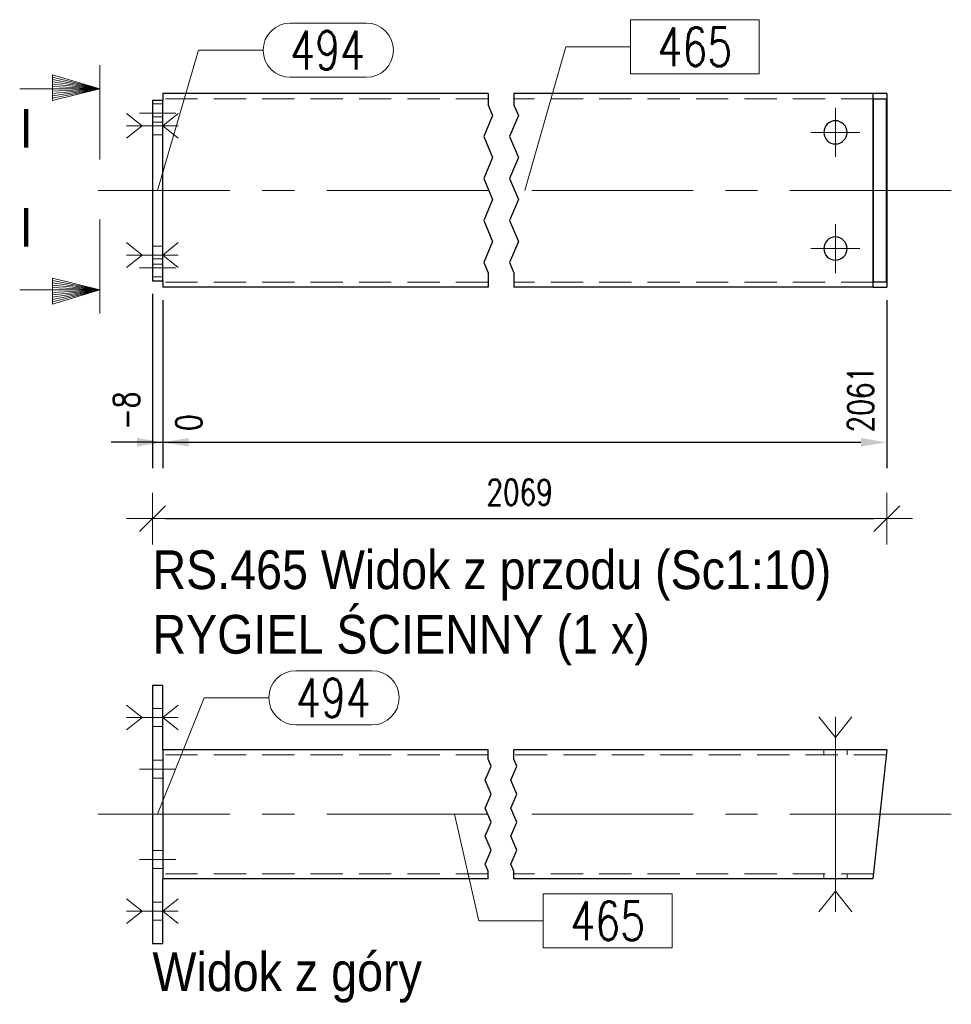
# Model space of a CAD drawing. Header units: millimetres. Extents: x -877 to 135, y 14151 to 14821.
# Tile 31 of 46: x -369 to -297, y 14548 to 14625. Entities that reach past the tile are written whole.
import ezdxf
from ezdxf.enums import TextEntityAlignment as Align

# ---------------------------------------------------------------- set-up
doc = ezdxf.new("R2010")
doc.units = ezdxf.units.MM
doc.header["$LTSCALE"] = 10
doc.linetypes.add('HIDDEN', pattern=[0.375, 0.25, -0.125])
doc.linetypes.add('MITTE', pattern=[2, 1.25, -0.25, 0.25, -0.25])
doc.layers.get('Defpoints').update_dxf_attribs({"color": 1})
for name, color, linetype, lineweight in [('PS_Bolt', 4, 'Continuous', 13), ('PS_DIM', 4, 'Continuous', 13), ('PS_Hidden', 2, 'HIDDEN', 9), ('PS_Mid', 5, 'MITTE', 15), ('PS_Pos', 1, 'Continuous', 15), ('PS_Shape', 161, 'Continuous', 30), ('PS_SOLID', 7, 'Continuous', 30), ('PS_TEXT', 3, 'Continuous', 18)]:
    doc.layers.add(name, color=color, linetype=linetype, lineweight=lineweight)
doc.styles.add('gil', font='txt', dxfattribs={"width": 0.9})
doc.styles.add('ROMANS', font='romans.shx', dxfattribs={"width": 0.8})
doc.styles.add('simplex', font='simplex.shx', dxfattribs={"width": 0.75})
doc.dimstyles.new('1_10_GŁ_DS1-LS10', dxfattribs={"dimtxt": 2, "dimasz": 2, "dimexe": 2, "dimexo": 1, "dimgap": 1, "dimtad": 1, "dimjust": 4, "dimdec": 0, "dimlfac": 10, "dimtxsty": 'simplex', "dimblk1": 'NONE', "dimsah": 1, "dimcen": 2, "dimclrd": 256, "dimclre": 256, "dimclrt": 3, "dimadec": 1, "dimazin": 0, "dimtfac": 1, "dimtdec": 0, "dimtmove": 2, "dimatfit": 3, "dimfxl": 1, "dimarcsym": 0})
doc.dimstyles.new('1_10_PRZ_DS1-LS10', dxfattribs={"dimtxt": 2, "dimasz": 1, "dimexe": 2, "dimexo": 5, "dimgap": 1, "dimtad": 1, "dimdec": 0, "dimlfac": 10, "dimtxsty": 'simplex', "dimblk": 'dimznak', "dimcen": 2, "dimse1": 1, "dimse2": 1, "dimclrt": 3, "dimadec": 1, "dimazin": 0, "dimtfac": 1, "dimtdec": 0, "dimtix": 1, "dimtmove": 2, "dimatfit": 3, "dimldrblk": 'dim-grot', "dimfxl": 1, "dimarcsym": 0})

# ---------------------------------------------------------------- blocks, each defined once
blk = doc.blocks.new('*D380')
at = {"layer": 'Defpoints', "color": 0, "transparency": 16777216}
for p in [(-358.929, 14604.45), (-358.129, 14603.95), (-358.129, 14591.95)]:
    blk.add_point(p, dxfattribs=at)
at = {"layer": 'PS_DIM', "lineweight": -2, "transparency": 16777216}
for p, q in [((-358.929, 14603.45), (-358.929, 14589.95)), ((-358.129, 14602.95), (-358.129, 14589.95)), ((-358.929, 14591.95), (-360.929, 14591.95)), ((-358.929, 14591.95), (-358.129, 14591.95)), ((-356.129, 14591.95), (-354.129, 14591.95))]:
    blk.add_line(p, q, dxfattribs=at)
at = {"layer": 'PS_DIM', "transparency": 16777216}
blk.add_solid([(-356.129, 14592.284), (-356.129, 14591.617), (-358.129, 14591.95)], dxfattribs=at)
at = {"layer": 'PS_DIM', "color": 3, "transparency": 16777216, "insert": (-360.949, 14594.399), "char_height": 2, "attachment_point": 5, "rotation": 90, "style": 'simplex'}
blk.add_mtext('-8', dxfattribs=at)
blk = doc.blocks.new('_None')
blk = doc.blocks.new('*D381')
at = {"layer": 'Defpoints', "color": 0, "transparency": 16777216}
for p in [(-358.129, 14603.95), (-358.129, 14603.95), (-358.129, 14591.95)]:
    blk.add_point(p, dxfattribs=at)
at = {"layer": 'PS_DIM', "lineweight": -2, "transparency": 16777216}
for p, q in [((-358.129, 14602.95), (-358.129, 14589.95)), ((-358.129, 14602.95), (-358.129, 14589.95)), ((-360.129, 14591.95), (-362.129, 14591.95)), ((-358.129, 14591.95), (-356.129, 14591.95))]:
    blk.add_line(p, q, dxfattribs=at)
at = {"layer": 'PS_DIM', "transparency": 16777216}
blk.add_solid([(-360.129, 14592.284), (-360.129, 14591.617), (-358.129, 14591.95)], dxfattribs=at)
at = {"layer": 'PS_DIM', "color": 3, "transparency": 16777216, "insert": (-356.109, 14593.47), "char_height": 2, "attachment_point": 5, "rotation": 90, "style": 'simplex'}
blk.add_mtext('0', dxfattribs=at)
blk = doc.blocks.new('*D382')
at = {"layer": 'Defpoints', "color": 0, "transparency": 16777216}
for p in [(-358.129, 14603.95), (-302.051, 14603.95), (-302.051, 14591.95)]:
    blk.add_point(p, dxfattribs=at)
at = {"layer": 'PS_DIM', "lineweight": -2, "transparency": 16777216}
for p, q in [((-358.129, 14602.95), (-358.129, 14589.95)), ((-302.051, 14602.95), (-302.051, 14589.95)), ((-358.129, 14591.95), (-304.051, 14591.95))]:
    blk.add_line(p, q, dxfattribs=at)
at = {"layer": 'PS_DIM', "transparency": 16777216}
blk.add_solid([(-304.051, 14592.284), (-304.051, 14591.617), (-302.051, 14591.95)], dxfattribs=at)
at = {"layer": 'PS_DIM', "color": 3, "transparency": 16777216, "insert": (-304.071, 14595.292), "char_height": 2, "attachment_point": 5, "rotation": 90, "style": 'simplex'}
blk.add_mtext('2061', dxfattribs=at)
blk = doc.blocks.new('Znacznik')
at = {"layer": 'PS_TEXT'}
for p, q in [((4454.275, 7141.255), (4454.275, 7149.355)), ((4454.275, 7147.33), (4450.225, 7148.545)), ((4450.225, 7148.545), (4450.225, 7146.317)), ((4454.275, 7147.33), (4450.225, 7148.342)), ((4454.275, 7147.33), (4450.225, 7148.14)), ((4454.275, 7147.33), (4450.225, 7147.937)), ((4454.275, 7147.33), (4450.225, 7147.735)), ((4454.275, 7147.33), (4447.39, 7147.33)), ((4454.275, 7147.33), (4450.225, 7147.532)), ((4454.275, 7147.33), (4450.225, 7146.317)), ((4454.275, 7147.33), (4450.225, 7146.52)), ((4454.275, 7147.33), (4450.225, 7146.722)), ((4454.275, 7147.33), (4450.225, 7147.127)), ((4454.275, 7147.33), (4450.225, 7146.925)), ((4454.275, 7147.33), (4450.225, 7147.33))]:
    blk.add_line(p, q, dxfattribs=at)
blk = doc.blocks.new('PRZEK3')
at = {"layer": 'PS_DIM', "color": 7, "xscale": -0.8999999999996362, "yscale": 0.8999999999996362, "zscale": 0.9, "rotation": 90}
blk.add_blockref('Znacznik', (202262.669, 15878.888), dxfattribs=at)
at = {"layer": 'PS_TEXT', "style": 'ROMANS', "width": 0.9, "flags": 4}
blk.add_attdef('PRZEKRÓJ', (195831.81, 11873.655), '', height=2.916, dxfattribs=at)
blk = doc.blocks.new('dimznak')
at = {"color": 0}
for points in [[(0, 2), (0, -2)], [(-2, 0), (2, 0)]]:
    blk.add_lwpolyline(points, dxfattribs=at)
at = {"color": 2}
blk.add_lwpolyline([(1, 1), (-1, -1)], dxfattribs=at)
blk = doc.blocks.new('*D568')
at = {"layer": 'Defpoints', "color": 0, "transparency": 16777216}
for p in [(-358.929, 14604.45), (-302.051, 14603.95), (-302.051, 14586.037)]:
    blk.add_point(p, dxfattribs=at)
at = {"layer": 'PS_DIM', "color": 0, "lineweight": -2, "transparency": 16777216}
blk.add_line((-357.929, 14586.037), (-303.051, 14586.037), dxfattribs=at)
at = {"layer": 'PS_DIM', "color": 0, "lineweight": -2, "transparency": 16777216, "rotation": 180}
blk.add_blockref('dimznak', (-358.929, 14586.037), dxfattribs=at)
at = {"layer": 'PS_DIM', "color": 0, "lineweight": -2, "transparency": 16777216}
blk.add_blockref('dimznak', (-302.051, 14586.037), dxfattribs=at)
at = {"layer": 'PS_DIM', "color": 3, "transparency": 16777216, "insert": (-330.49, 14588.077), "char_height": 2, "attachment_point": 5, "style": 'simplex'}
blk.add_mtext('2069', dxfattribs=at)
blk = doc.blocks.new('dim-grot')
blk.add_hatch(color=256).paths.add_polyline_path([(0, 0), (-2, 0.5), (-2, -0.5)])
blk.add_lwpolyline([(0, 0), (-2, 0.5), (-2, -0.5), (0, 0)])
blk = doc.blocks.new('*X915')
at = {"color": 4, "linetype": 'Continuous'}
for p, q in [((-360.929, 14617.41), (-359.729, 14616.45)), ((-356.929, 14617.41), (-358.129, 14616.45)), ((-359.729, 14616.45), (-360.929, 14615.49)), ((-356.929, 14616.45), (-360.929, 14616.45)), ((-358.129, 14616.45), (-356.929, 14615.49))]:
    blk.add_line(p, q, dxfattribs=at)
blk = doc.blocks.new('*X916')
at = {"color": 4, "linetype": 'Continuous'}
for p, q in [((-360.929, 14617.41), (-359.729, 14616.45)), ((-356.929, 14617.41), (-358.129, 14616.45)), ((-359.729, 14616.45), (-360.929, 14615.49)), ((-356.929, 14616.45), (-360.929, 14616.45)), ((-358.129, 14616.45), (-356.929, 14615.49))]:
    blk.add_line(p, q, dxfattribs=at)
blk = doc.blocks.new('*X917')
at = {"color": 4, "linetype": 'Continuous'}
blk.add_line((-306.029, 14615.95), (-306.029, 14615.95), dxfattribs=at)
blk.add_line((-306.029, 14615.95), (-306.029, 14615.95), dxfattribs=at)
blk.add_line((-306.029, 14615.95), (-306.029, 14615.95), dxfattribs=at)
blk.add_line((-306.029, 14615.95), (-306.029, 14615.95), dxfattribs=at)
blk.add_line((-306.029, 14615.95), (-306.029, 14615.95), dxfattribs=at)
blk = doc.blocks.new('*X918')
at = {"color": 4, "linetype": 'Continuous'}
for p, q in [((-360.929, 14607.41), (-359.729, 14606.45)), ((-356.929, 14607.41), (-358.129, 14606.45)), ((-359.729, 14606.45), (-360.929, 14605.49)), ((-356.929, 14606.45), (-360.929, 14606.45)), ((-358.129, 14606.45), (-356.929, 14605.49))]:
    blk.add_line(p, q, dxfattribs=at)
blk = doc.blocks.new('*X920')
at = {"color": 4, "linetype": 'Continuous'}
blk.add_line((-306.029, 14606.95), (-306.029, 14606.95), dxfattribs=at)
blk.add_line((-306.029, 14606.95), (-306.029, 14606.95), dxfattribs=at)
blk.add_line((-306.029, 14606.95), (-306.029, 14606.95), dxfattribs=at)
blk.add_line((-306.029, 14606.95), (-306.029, 14606.95), dxfattribs=at)
blk.add_line((-306.029, 14606.95), (-306.029, 14606.95), dxfattribs=at)
blk = doc.blocks.new('*X921')
at = {"color": 4, "linetype": 'Continuous'}
for p, q in [((-360.929, 14607.41), (-359.729, 14606.45)), ((-356.929, 14607.41), (-358.129, 14606.45)), ((-359.729, 14606.45), (-360.929, 14605.49)), ((-356.929, 14606.45), (-360.929, 14606.45)), ((-358.129, 14606.45), (-356.929, 14605.49))]:
    blk.add_line(p, q, dxfattribs=at)
blk = doc.blocks.new('*X922')
at = {"color": 1}
for p, q in [((-332.929, 14618.95), (-332.929, 14618.068)), ((-330.929, 14618.95), (-330.929, 14618.068)), ((-332.929, 14618.068), (-332.586, 14617.255)), ((-330.929, 14618.068), (-330.586, 14617.255)), ((-332.586, 14617.255), (-333.273, 14615.63)), ((-330.586, 14617.255), (-331.273, 14615.63)), ((-333.273, 14615.63), (-332.586, 14614.004)), ((-331.273, 14615.63), (-330.586, 14614.004)), ((-332.586, 14614.004), (-333.273, 14612.379)), ((-330.586, 14614.004), (-331.273, 14612.379)), ((-333.273, 14612.379), (-332.586, 14610.754)), ((-331.273, 14612.379), (-330.586, 14610.754)), ((-332.586, 14610.754), (-333.273, 14609.128)), ((-330.586, 14610.754), (-331.273, 14609.128)), ((-333.273, 14609.128), (-332.586, 14607.503)), ((-331.273, 14609.128), (-330.586, 14607.503)), ((-332.586, 14607.503), (-333.273, 14605.877)), ((-330.586, 14607.503), (-331.273, 14605.877)), ((-333.273, 14605.877), (-332.929, 14605.065)), ((-331.273, 14605.877), (-330.929, 14605.065)), ((-332.929, 14605.065), (-332.929, 14603.95)), ((-330.929, 14605.065), (-330.929, 14603.95))]:
    blk.add_line(p, q, dxfattribs=at)
at = {"layer": 'PS_Hidden', "color": 2, "linetype": 'HIDDEN'}
for p, q in [((-358.129, 14618.15), (-358.929, 14618.15)), ((-332.929, 14618.55), (-358.129, 14618.55)), ((-303.075, 14618.55), (-330.929, 14618.55)), ((-358.929, 14617.15), (-358.129, 14617.15)), ((-358.129, 14616.75), (-358.929, 14616.75)), ((-358.929, 14615.75), (-358.129, 14615.75)), ((-358.929, 14607.15), (-358.129, 14607.15)), ((-358.129, 14606.15), (-358.929, 14606.15)), ((-358.929, 14605.75), (-358.129, 14605.75)), ((-358.129, 14604.75), (-358.929, 14604.75)), ((-332.929, 14604.35), (-358.129, 14604.35)), ((-303.075, 14604.35), (-330.929, 14604.35))]:
    blk.add_line(p, q, dxfattribs=at)
at = {"layer": 'PS_Mid', "color": 5, "linetype": 'MITTE'}
for p, q in [((-359.929, 14617.45), (-357.129, 14617.45)), ((-359.929, 14617.45), (-357.129, 14617.45)), ((-306.029, 14617.85), (-306.029, 14614.05)), ((-306.029, 14617.85), (-306.029, 14614.05)), ((-357.129, 14616.45), (-359.929, 14616.45)), ((-357.129, 14616.45), (-359.929, 14616.45)), ((-304.129, 14615.95), (-307.929, 14615.95)), ((-304.129, 14615.95), (-307.929, 14615.95)), ((-332.929, 14611.45), (-363.129, 14611.45)), ((-297.051, 14611.45), (-330.929, 14611.45)), ((-306.029, 14608.85), (-306.029, 14605.05)), ((-306.029, 14608.85), (-306.029, 14605.05)), ((-357.129, 14606.45), (-359.929, 14606.45)), ((-357.129, 14606.45), (-359.929, 14606.45)), ((-304.129, 14606.95), (-307.929, 14606.95)), ((-304.129, 14606.95), (-307.929, 14606.95)), ((-359.929, 14605.45), (-357.129, 14605.45)), ((-359.929, 14605.45), (-357.129, 14605.45))]:
    blk.add_line(p, q, dxfattribs=at)
at = {"layer": 'PS_SOLID', "color": 7, "linetype": 'Continuous'}
for p, q in [((-358.129, 14618.95), (-358.129, 14618.45)), ((-332.929, 14618.95), (-358.129, 14618.95)), ((-303.118, 14618.95), (-330.929, 14618.95)), ((-302.051, 14618.95), (-303.118, 14618.95)), ((-303.118, 14618.95), (-303.118, 14603.95)), ((-302.051, 14618.95), (-302.051, 14603.95)), ((-358.929, 14618.45), (-358.929, 14604.45)), ((-358.929, 14618.45), (-358.129, 14618.45)), ((-358.129, 14604.45), (-358.129, 14618.45)), ((-303.075, 14618.55), (-302.094, 14618.55)), ((-303.075, 14604.35), (-303.075, 14618.55)), ((-302.094, 14618.55), (-302.094, 14604.35)), ((-358.929, 14604.45), (-358.129, 14604.45)), ((-358.129, 14604.45), (-358.129, 14603.95)), ((-302.094, 14604.35), (-303.075, 14604.35)), ((-332.929, 14603.95), (-358.129, 14603.95)), ((-303.118, 14603.95), (-330.929, 14603.95)), ((-303.118, 14603.95), (-302.051, 14603.95))]:
    blk.add_line(p, q, dxfattribs=at)
at = {"layer": 'PS_SOLID', "color": 7, "extrusion": (0, 0, -1)}
for centre in [(306.029, 14615.95), (306.029, 14606.95)]:
    blk.add_circle(centre, 0.9, dxfattribs=at)
blk = doc.blocks.new('*X923')
at = {"color": 1}
for p, q in [((-311.923, 14624.677), (-321.908, 14624.677)), ((-321.908, 14624.677), (-321.908, 14620.477)), ((-311.923, 14620.477), (-311.923, 14624.677)), ((-330.09, 14611.45), (-326.908, 14622.577)), ((-326.908, 14622.577), (-321.908, 14622.577)), ((-321.908, 14620.477), (-311.923, 14620.477))]:
    blk.add_line(p, q, dxfattribs=at)
at = {"color": 30, "style": 'simplex', "width": 0.75}
blk.add_text('465', height=3, dxfattribs=at).set_placement((-319.808, 14621.077))
blk = doc.blocks.new('*X924')
at = {"color": 1}
for p, q in [((-348.258, 14624.414), (-342.365, 14624.414)), ((-358.529, 14611.45), (-355.358, 14622.314)), ((-355.358, 14622.314), (-350.358, 14622.314)), ((-348.258, 14620.214), (-342.365, 14620.214))]:
    blk.add_line(p, q, dxfattribs=at)
for centre, start, end in [((-348.258, 14622.314), 90, 270), ((-342.365, 14622.314), 270, 90)]:
    blk.add_arc(centre, 2.1, start, end, dxfattribs=at)
at = {"color": 30, "style": 'simplex', "width": 0.75}
blk.add_text('494', height=3, dxfattribs=at).set_placement((-348.258, 14620.814))
blk = doc.blocks.new('*X925')
at = {"color": 3, "style": 'gil', "width": 0.9}
for s, p in [('RS.465 Widok z przodu (Sc1:10)', (-358.929, 14580.579)), ('RYGIEL ŚCIENNY (1 x)', (-358.929, 14575.579))]:
    blk.add_text(s, height=3, dxfattribs=at).set_placement(p)
blk = doc.blocks.new('*X926')
at = {"color": 4, "linetype": 'Continuous'}
for p, q in [((-360.929, 14571.6), (-359.729, 14570.64)), ((-356.929, 14571.6), (-358.129, 14570.64)), ((-359.729, 14570.64), (-360.929, 14569.68)), ((-356.929, 14570.64), (-360.929, 14570.64)), ((-358.129, 14570.64), (-356.929, 14569.68))]:
    blk.add_line(p, q, dxfattribs=at)
blk = doc.blocks.new('*X927')
at = {"color": 4, "linetype": 'Continuous'}
for p, q in [((-360.929, 14556.6), (-359.729, 14555.64)), ((-356.929, 14556.6), (-358.129, 14555.64)), ((-359.729, 14555.64), (-360.929, 14554.68)), ((-356.929, 14555.64), (-360.929, 14555.64)), ((-358.129, 14555.64), (-356.929, 14554.68))]:
    blk.add_line(p, q, dxfattribs=at)
blk = doc.blocks.new('*X928')
at = {"color": 4, "linetype": 'Continuous'}
for p, q in [((-306.029, 14569.09), (-307.309, 14570.69)), ((-304.749, 14570.69), (-306.029, 14569.09)), ((-306.029, 14555.59), (-306.029, 14570.69)), ((-306.029, 14557.19), (-307.309, 14555.59)), ((-304.749, 14555.59), (-306.029, 14557.19))]:
    blk.add_line(p, q, dxfattribs=at)
blk = doc.blocks.new('*X929')
at = {"color": 4, "linetype": 'Continuous'}
for p, q in [((-360.929, 14571.6), (-359.729, 14570.64)), ((-356.929, 14571.6), (-358.129, 14570.64)), ((-359.729, 14570.64), (-360.929, 14569.68)), ((-356.929, 14570.64), (-360.929, 14570.64)), ((-358.129, 14570.64), (-356.929, 14569.68))]:
    blk.add_line(p, q, dxfattribs=at)
blk = doc.blocks.new('*X931')
at = {"color": 4, "linetype": 'Continuous'}
for p, q in [((-306.029, 14569.09), (-307.309, 14570.69)), ((-304.749, 14570.69), (-306.029, 14569.09)), ((-306.029, 14555.59), (-306.029, 14570.69)), ((-306.029, 14557.19), (-307.309, 14555.59)), ((-304.749, 14555.59), (-306.029, 14557.19))]:
    blk.add_line(p, q, dxfattribs=at)
blk = doc.blocks.new('*X932')
at = {"color": 4, "linetype": 'Continuous'}
for p, q in [((-360.929, 14556.6), (-359.729, 14555.64)), ((-356.929, 14556.6), (-358.129, 14555.64)), ((-359.729, 14555.64), (-360.929, 14554.68)), ((-356.929, 14555.64), (-360.929, 14555.64)), ((-358.129, 14555.64), (-356.929, 14554.68))]:
    blk.add_line(p, q, dxfattribs=at)
blk = doc.blocks.new('*X933')
at = {"color": 1}
for p, q in [((-332.929, 14567.397), (-332.929, 14568.14)), ((-330.929, 14567.397), (-330.929, 14568.14)), ((-333.158, 14565.771), (-332.7, 14566.855)), ((-332.7, 14566.855), (-332.929, 14567.397)), ((-331.158, 14565.771), (-330.7, 14566.855)), ((-330.7, 14566.855), (-330.929, 14567.397)), ((-332.7, 14564.688), (-333.158, 14565.771)), ((-330.7, 14564.688), (-331.158, 14565.771)), ((-333.158, 14563.604), (-332.7, 14564.688)), ((-331.158, 14563.604), (-330.7, 14564.688)), ((-332.7, 14562.52), (-333.158, 14563.604)), ((-330.7, 14562.52), (-331.158, 14563.604)), ((-333.158, 14561.437), (-332.7, 14562.52)), ((-331.158, 14561.437), (-330.7, 14562.52)), ((-332.7, 14560.353), (-333.158, 14561.437)), ((-330.7, 14560.353), (-331.158, 14561.437)), ((-333.158, 14559.27), (-332.7, 14560.353)), ((-331.158, 14559.27), (-330.7, 14560.353)), ((-332.929, 14558.728), (-333.158, 14559.27)), ((-330.929, 14558.728), (-331.158, 14559.27)), ((-332.929, 14558.14), (-332.929, 14558.728)), ((-330.929, 14558.14), (-330.929, 14558.728))]:
    blk.add_line(p, q, dxfattribs=at)
at = {"layer": 'PS_Hidden', "color": 2, "linetype": 'HIDDEN'}
for p, q in [((-358.929, 14571.34), (-358.129, 14571.34)), ((-358.929, 14569.94), (-358.129, 14569.94)), ((-332.929, 14567.74), (-358.129, 14567.74)), ((-302.094, 14567.74), (-330.929, 14567.74)), ((-306.929, 14568.14), (-306.929, 14567.74)), ((-305.129, 14568.14), (-305.129, 14567.74)), ((-358.129, 14567.34), (-358.929, 14567.34)), ((-358.129, 14565.94), (-358.929, 14565.94)), ((-358.129, 14560.34), (-358.929, 14560.34)), ((-358.129, 14558.94), (-358.929, 14558.94)), ((-332.929, 14558.54), (-358.129, 14558.54)), ((-303.075, 14558.54), (-330.929, 14558.54)), ((-306.929, 14558.14), (-306.929, 14558.54)), ((-305.129, 14558.14), (-305.129, 14558.54)), ((-358.929, 14556.34), (-358.129, 14556.34)), ((-358.929, 14554.94), (-358.129, 14554.94))]:
    blk.add_line(p, q, dxfattribs=at)
at = {"layer": 'PS_Mid', "color": 5, "linetype": 'MITTE'}
for p, q in [((-357.129, 14570.64), (-359.929, 14570.64)), ((-357.129, 14570.64), (-359.929, 14570.64)), ((-306.029, 14566.74), (-306.029, 14569.14)), ((-306.029, 14566.74), (-306.029, 14569.14)), ((-359.929, 14566.64), (-357.129, 14566.64)), ((-359.929, 14566.64), (-357.129, 14566.64)), ((-332.929, 14563.14), (-363.129, 14563.14)), ((-297.051, 14563.14), (-330.929, 14563.14)), ((-359.929, 14559.64), (-357.129, 14559.64)), ((-359.929, 14559.64), (-357.129, 14559.64)), ((-306.029, 14559.54), (-306.029, 14557.14)), ((-306.029, 14559.54), (-306.029, 14557.14)), ((-357.129, 14555.64), (-359.929, 14555.64)), ((-357.129, 14555.64), (-359.929, 14555.64))]:
    blk.add_line(p, q, dxfattribs=at)
at = {"layer": 'PS_SOLID', "color": 7, "linetype": 'Continuous'}
for p, q in [((-358.929, 14573.14), (-358.929, 14553.14)), ((-358.929, 14573.14), (-358.129, 14573.14)), ((-358.129, 14568.14), (-358.129, 14573.14)), ((-358.129, 14568.14), (-358.129, 14558.14)), ((-332.929, 14568.14), (-358.129, 14568.14)), ((-302.051, 14568.14), (-330.929, 14568.14)), ((-302.051, 14568.14), (-303.118, 14558.14)), ((-358.129, 14553.14), (-358.129, 14558.14)), ((-332.929, 14558.14), (-358.129, 14558.14)), ((-303.118, 14558.14), (-330.929, 14558.14)), ((-358.929, 14553.14), (-358.129, 14553.14))]:
    blk.add_line(p, q, dxfattribs=at)
blk = doc.blocks.new('*X934')
at = {"color": 1}
for p, q in [((-335.53, 14563.14), (-333.656, 14554.886)), ((-318.671, 14556.986), (-328.656, 14556.986)), ((-328.656, 14556.986), (-328.656, 14552.786)), ((-318.671, 14552.786), (-318.671, 14556.986)), ((-333.656, 14554.886), (-328.656, 14554.886)), ((-328.656, 14552.786), (-318.671, 14552.786))]:
    blk.add_line(p, q, dxfattribs=at)
at = {"color": 30, "style": 'simplex', "width": 0.75}
blk.add_text('465', height=3, dxfattribs=at).set_placement((-326.556, 14553.386))
blk = doc.blocks.new('*X935')
at = {"color": 1}
for p, q in [((-347.813, 14574.261), (-341.92, 14574.261)), ((-358.529, 14563.14), (-354.913, 14572.161)), ((-354.913, 14572.161), (-349.913, 14572.161)), ((-347.813, 14570.061), (-341.92, 14570.061))]:
    blk.add_line(p, q, dxfattribs=at)
for centre, start, end in [((-347.813, 14572.161), 90, 270), ((-341.92, 14572.161), 270, 90)]:
    blk.add_arc(centre, 2.1, start, end, dxfattribs=at)
at = {"color": 30, "style": 'simplex', "width": 0.75}
blk.add_text('494', height=3, dxfattribs=at).set_placement((-347.813, 14570.661))
blk = doc.blocks.new('*X936')
at = {"color": 3, "style": 'gil', "width": 0.9}
blk.add_text('Widok z góry', height=3, dxfattribs=at).set_placement((-358.929, 14549.446))

msp = doc.modelspace()

# ---------------------------------------------------------------- block references
at = {"layer": 'PS_Bolt', "color": 4}
for name in ['*X915', '*X916', '*X917', '*X918', '*X921', '*X920', '*X926', '*X929', '*X928', '*X931', '*X927', '*X932']:
    msp.add_blockref(name, (0, 0), dxfattribs=at)
at = {"layer": 'PS_Pos'}
for name in ['*X924', '*X923', '*X935', '*X934']:
    msp.add_blockref(name, (0, 0), dxfattribs=at)
at = {"layer": 'PS_Shape', "color": 20}
for name in ['*X922', '*X933']:
    msp.add_blockref(name, (0, 0), dxfattribs=at)
at = {"layer": 'PS_TEXT'}
ref = msp.add_blockref('PRZEK3', (11507.023, 210449.393), dxfattribs=dict(at, xscale=-1, rotation=90))
ref.add_attrib('PRZEKRÓJ', 'I', dxfattribs={"height": 3, "style": 'gil', "width": 0.9}).set_placement((-369.214, 14613.87), align=Align.BOTTOM_LEFT)
ref = msp.add_blockref('PRZEK3', (11507.023, -181226.329), dxfattribs=dict(at, rotation=90))
ref.add_attrib('PRZEKRÓJ', 'I', dxfattribs={"height": 3, "style": 'gil', "width": 0.9}).set_placement((-369.214, 14606.193), align=Align.BOTTOM_LEFT)
for name in ['*X925', '*X936']:
    msp.add_blockref(name, (0, 0), dxfattribs=at)

# ---------------------------------------------------------------- dimensions: what is measured, and where the dimension line sits
at = {"layer": 'PS_DIM'}
for base, p1, p2, text, picture, middle in [((-358.129, 14591.95), (-358.929, 14604.45), (-358.129, 14603.95), '-8', '*D380', (-360.949, 14594.399)), ((-358.129, 14591.95), (-358.129, 14603.95), (-358.129, 14603.95), '0', '*D381', (-356.109, 14593.47)), ((-302.051, 14591.95), (-358.129, 14603.95), (-302.051, 14603.95), '2061', '*D382', (-304.071, 14595.292))]:
    dim = msp.add_linear_dim(base=base, p1=p1, p2=p2, text=text, dimstyle='1_10_GŁ_DS1-LS10', dxfattribs=at)
    dim.commit()
    dim.dimension.update_dxf_attribs({"geometry": picture, "text_midpoint": middle, "dimtype": 128, "text_rotation": 90})
dim = msp.add_linear_dim(base=(-302.051, 14586.037), p1=(-358.929, 14604.45), p2=(-302.051, 14603.95), text='2069', dimstyle='1_10_PRZ_DS1-LS10', dxfattribs=at)
dim.commit()
dim.dimension.update_dxf_attribs({"geometry": '*D568', "text_midpoint": (-330.49, 14588.077), "dimtype": 128})

doc.saveas('drawing.dxf')
